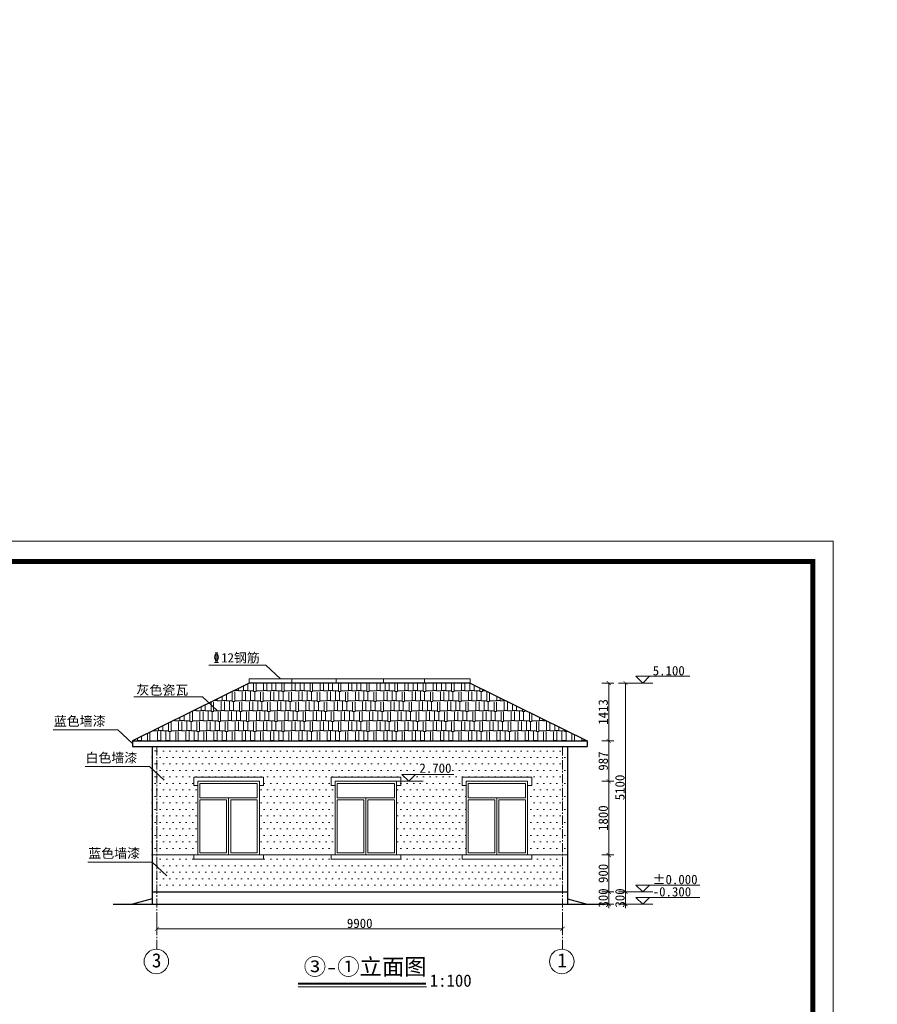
# Model space of a CAD drawing. Extents: x -13074 to 1448651, y 3648755 to 8081248.
# Tile 56 of 173: x 559261 to 559470, y 3858135 to 3858375. Entities that reach past the tile are written whole.
import ezdxf

# ---------------------------------------------------------------- set-up
doc = ezdxf.new("R2010")
doc.units = 0
doc.header["$PDMODE"] = 32
doc.header["$PDSIZE"] = 0.2
doc.linetypes.add('CENTER2', pattern=[1.125, 0.75, -0.125, 0.125, -0.125])
doc.layers.get('0').update_dxf_attribs({"linetype": 'CONTINUOUS'})
doc.layers.get('Defpoints').update_dxf_attribs({"linetype": 'CONTINUOUS'})
for name, color, linetype, lineweight in [('0.09标注线', 3, 'CONTINUOUS', 9), ('0.13填充', 8, 'CONTINUOUS', 9), ('0.30粗线', 7, 'CONTINUOUS', 30), ('SHEET', 1, 'CONTINUOUS', 15), ('文字', 7, 'CONTINUOUS', 15), ('新建路', 7, 'CONTINUOUS', 40), ('细实线', 3, 'CONTINUOUS', 20)]:
    doc.layers.add(name, color=color, linetype=linetype, lineweight=lineweight)
doc.layers.add('PUB_DIM', color=3, linetype='CONTINUOUS')
doc.layers.add('WINDOW', color=4, linetype='CONTINUOUS')
doc.styles.add('-仿宋_GB2312', font='FangSong_GB2312.ttf')
doc.styles.add('CHX-1', font='tssdeng.shx', dxfattribs={"width": 0.7, "height": 300, "bigfont": 'atssdchn.shx'})
doc.styles.add('TSSD_Dimension', font='tssdeng.shx', dxfattribs={"width": 0.7, "bigfont": '1hztxt.shx'})
doc.dimstyles.new('TSSD_100_100', dxfattribs={"dimtxt": 300, "dimasz": 100, "dimexe": 100, "dimexo": 250, "dimgap": 100, "dimtad": 1, "dimdec": 0, "dimzin": 0, "dimdsep": 46, "dimtxsty": 'TSSD_Dimension', "dimblk": 'ARCHTICK', "dimcen": 0, "dimdle": 100, "dimclrt": 7, "dimadec": 0, "dimazin": 0, "dimtfac": 1, "dimtdec": 0, "dimtix": 1, "dimtmove": 2, "dimatfit": 3, "dimfxl": 1, "dimtolj": 1, "dimtzin": 0, "dimarcsym": 0})
doc.dimstyles.new('zzzz STANDARD', dxfattribs={"dimtxt": 2.3, "dimasz": 1, "dimexe": 1.25, "dimexo": 1.5, "dimgap": 0.2, "dimtad": 1, "dimdec": 0, "dimlfac": 10, "dimzin": 0, "dimdsep": 46, "dimtxsty": '-仿宋_GB2312', "dimblk": 'ARCHTICK', "dimcen": 0.09, "dimadec": 0, "dimazin": 0, "dimtfac": 1, "dimtdec": 0, "dimtix": 1, "dimtmove": 2, "dimatfit": 3, "dimfxl": 1.7, "dimfxlon": 1, "dimtolj": 1, "dimtzin": 0, "dimlwd": 9, "dimlwe": 9, "dimarcsym": 0})

# ---------------------------------------------------------------- blocks, each defined once
blk = doc.blocks.new('_ARCHTICK')
at = {"color": 0, "linetype": 'ByBlock', "const_width": 0.15}
blk.add_lwpolyline([(-0.5, -0.5), (0.5, 0.5)], dxfattribs=at)
blk = doc.blocks.new('*D2328')
at = {"layer": '0.09标注线', "color": 0, "linetype": 'Continuous', "lineweight": 9}
for p, q in [((559402.86, 3858162.45), (559405.81, 3858162.45)), ((559404.56, 3858162.45), (559404.56, 3858163.45)), ((559404.56, 3858159.45), (559404.56, 3858162.45)), ((559402.86, 3858159.45), (559405.81, 3858159.45)), ((559404.56, 3858159.45), (559404.56, 3858158.45))]:
    blk.add_line(p, q, dxfattribs=at)
at = {"layer": 'Defpoints', "color": 0, "linetype": 'Continuous', "lineweight": 13}
for p in [(559394.26, 3858162.45), (559404.56, 3858162.45), (559394.26, 3858159.45)]:
    blk.add_point(p, dxfattribs=at)
at = {"layer": '0.09标注线', "color": 0, "linetype": 'Continuous', "lineweight": 9}
for p, rotation in [((559404.56, 3858162.45), 270), ((559404.56, 3858159.45), 90)]:
    blk.add_blockref('_ARCHTICK', p, dxfattribs=dict(at, rotation=rotation))
at = {"layer": '0.09标注线', "color": 0, "linetype": 'Continuous', "lineweight": 13, "insert": (559403.21, 3858160.95), "char_height": 2.3, "attachment_point": 5, "rotation": 90, "style": '-仿宋_GB2312'}
blk.add_mtext('\\A1;300', dxfattribs=at)
blk = doc.blocks.new('*D2333')
at = {"layer": '0.09标注线', "color": 0, "linetype": 'Continuous', "lineweight": 9}
for p, q in [((559406.95, 3858213.45), (559409.9, 3858213.45)), ((559408.65, 3858213.45), (559408.65, 3858162.45)), ((559406.95, 3858162.45), (559409.9, 3858162.45))]:
    blk.add_line(p, q, dxfattribs=at)
at = {"layer": 'Defpoints', "color": 0, "linetype": 'Continuous', "lineweight": 13}
for p in [(559370.76, 3858213.45), (559394.26, 3858162.45), (559408.65, 3858162.45)]:
    blk.add_point(p, dxfattribs=at)
at = {"layer": '0.09标注线', "color": 0, "linetype": 'Continuous', "lineweight": 9}
for p, rotation in [((559408.65, 3858213.45), 90), ((559408.65, 3858162.45), 270)]:
    blk.add_blockref('_ARCHTICK', p, dxfattribs=dict(at, rotation=rotation))
at = {"layer": '0.09标注线', "color": 0, "linetype": 'Continuous', "lineweight": 13, "insert": (559407.3, 3858187.95), "char_height": 2.3, "attachment_point": 5, "rotation": 90, "style": '-仿宋_GB2312'}
blk.add_mtext('\\A1;5100', dxfattribs=at)
blk = doc.blocks.new('*D2334')
at = {"layer": '0.09标注线', "color": 0, "linetype": 'Continuous', "lineweight": 9}
for p, q in [((559406.95, 3858162.45), (559409.9, 3858162.45)), ((559408.65, 3858162.45), (559408.65, 3858163.45)), ((559408.65, 3858162.45), (559408.65, 3858159.45)), ((559406.95, 3858159.45), (559409.9, 3858159.45)), ((559408.65, 3858159.45), (559408.65, 3858158.45))]:
    blk.add_line(p, q, dxfattribs=at)
at = {"layer": 'Defpoints', "color": 0, "linetype": 'Continuous', "lineweight": 13}
for p in [(559394.26, 3858162.45), (559394.26, 3858159.45), (559408.65, 3858159.45)]:
    blk.add_point(p, dxfattribs=at)
at = {"layer": '0.09标注线', "color": 0, "linetype": 'Continuous', "lineweight": 9}
for p, rotation in [((559408.65, 3858162.45), 270), ((559408.65, 3858159.45), 90)]:
    blk.add_blockref('_ARCHTICK', p, dxfattribs=dict(at, rotation=rotation))
at = {"layer": '0.09标注线', "color": 0, "linetype": 'Continuous', "lineweight": 13, "insert": (559407.3, 3858160.95), "char_height": 2.3, "attachment_point": 5, "rotation": 90, "style": '-仿宋_GB2312'}
blk.add_mtext('\\A1;300', dxfattribs=at)
blk = doc.blocks.new('*D1656')
at = {"layer": 'Defpoints', "color": 0, "lineweight": 13}
for p in [(795706, 267581), (795535, 266220), (795733, 266164), (795134, 265865), (795134, 265865)]:
    blk.add_point(p, dxfattribs=at)
at = {"layer": 'PUB_DIM', "color": 0, "lineweight": -2}
blk.add_arc((795134, 265865), 536, 26.5651, 71.5651, dxfattribs=at)
at = {"layer": 'PUB_DIM', "color": 0, "lineweight": -2, "xscale": 100, "yscale": 100, "zscale": 100}
for p, rotation in [((795303, 266373), 161.5650511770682), ((795614, 266104), 296.5650511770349)]:
    blk.add_blockref('_ARCHTICK', p, dxfattribs=dict(at, rotation=rotation))
blk = doc.blocks.new('123')
at = {"layer": 'PUB_DIM', "color": 7}
dim = blk.add_angular_dim_2l(base=(795535.2, 266220.4), line1=((795732.5, 266163.8), (795133.8, 265864.5)), line2=((795133.8, 265864.5), (795706, 267580.9)), text=' ', dimstyle='TSSD_100_100', dxfattribs=at)
dim.commit()
dim.dimension.update_dxf_attribs({"geometry": '*D1656', "text_midpoint": (426562.1, 722353.3)})

msp = doc.modelspace()

# ---------------------------------------------------------------- hatches: boundary and pattern name
at = {"layer": '0.09标注线', "linetype": 'Continuous', "lineweight": 13}
h = msp.add_hatch(dxfattribs=at)
h.set_pattern_fill('AR-RSHKE', color=256, scale=0.008, style=0)
h.set_pattern_definition([(0, (559288.2594, 3858199.3225), (5.1816, 2.4384), [1.2192, -1.016, 1.4224, -0.6096, 1.8288, -0.8128]), (0, (559289.4786, 3858199.4241), (5.1816, 2.4384), [1.016, -3.8608, 0.8128, -1.2192]), (0, (559291.917, 3858199.1701), (5.1816, 2.4384), [0.6096, -6.2992]), (90, (559288.2594, 3858199.3225), (-1.7272, 2.4384), [2.3368, -7.4168]), (90, (559289.4786, 3858199.3225), (-1.7272, 2.4384), [2.286, -7.4676]), (90, (559290.4946, 3858199.3225), (-1.7272, 2.4384), [2.1336, -7.62]), (90, (559291.917, 3858199.1701), (-1.7272, 2.4384), [2.3368, -7.4168]), (90, (559292.5266, 3858199.1701), (-1.7272, 2.4384), [2.3368, -7.4168]), (90, (559294.3554, 3858199.3225), (-1.7272, 2.4384), [2.2352, -7.5184])])
h.paths.add_polyline_path([(559399.259, 3858199.323), (559370.759, 3858213.454), (559316.759, 3858213.454), (559288.259, 3858199.323)])
h = msp.add_hatch(dxfattribs=at)
h.set_pattern_fill('点', color=256, style=0)
h.set_pattern_definition([(0, (559293.0594, 3858171.4541), (0.79375, 1.5875), [0, -1.5875])])
h.paths.add_polyline_path([(559394.459, 3858197.983), (559393.259, 3858197.983), (559393.259, 3858171.454), (559394.459, 3858171.454)])
h.paths.add_polyline_path([(559294.259, 3858182.761), (559293.059, 3858182.877), (559293.059, 3858171.454), (559294.259, 3858171.454)])
h.paths.add_polyline_path([(559294.259, 3858188.983), (559293.059, 3858190.111), (559293.059, 3858182.877), (559294.259, 3858182.761)])
h = msp.add_hatch(dxfattribs=at)
h.set_pattern_fill('点', color=256, style=0)
h.set_pattern_definition([(0, (559293.0594, 3858188.9832), (0.79375, 1.5875), [0, -1.5875])])
h.paths.add_polyline_path([(559294.259, 3858197.983), (559293.059, 3858197.983), (559293.059, 3858190.111), (559294.259, 3858188.983)])
h = msp.add_hatch(dxfattribs=at)
h.set_pattern_fill('点', color=256, style=0)
h.set_pattern_definition([(0, (559294.2594, 3858171.4541), (0.79375, 1.5875), [0, -1.5875])])
h.paths.add_polyline_path([(559337.759, 3858171.454), (559337.759, 3858188.454), (559336.759, 3858188.454), (559336.759, 3858190.454), (559353.759, 3858190.454), (559353.759, 3858189.454), (559355.719, 3858189.454), (559354.066, 3858191.107), (559357.373, 3858191.107), (559355.719, 3858189.454), (559353.759, 3858189.454), (559353.759, 3858188.454), (559352.759, 3858188.454), (559352.759, 3858171.454), (559369.759, 3858171.454), (559369.759, 3858188.454), (559368.759, 3858188.454), (559368.759, 3858190.454), (559385.759, 3858190.454), (559385.759, 3858188.454), (559384.759, 3858188.454), (559384.759, 3858171.454), (559393.259, 3858171.454), (559393.259, 3858197.983), (559294.259, 3858197.983), (559294.259, 3858171.454), (559304.259, 3858171.454), (559304.259, 3858188.454), (559303.259, 3858188.454), (559303.259, 3858190.454), (559320.259, 3858190.454), (559320.259, 3858188.454), (559319.259, 3858188.454), (559319.259, 3858171.454)])
h.paths.add_polyline_path([(559357.756, 3858194.398), (559366.427, 3858194.398), (559366.427, 3858190.948), (559357.756, 3858190.948)], flags=24)
h = msp.add_hatch(dxfattribs=at)
h.set_pattern_fill('点', color=256, style=0)
h.set_pattern_definition([(0, (559294.2594, 3858162.4541), (0.79375, 1.5875), [0, -1.5875])])
h.paths.add_polyline_path([(559320.259, 3858171.454), (559320.259, 3858170.454), (559303.259, 3858170.454), (559303.259, 3858171.454), (559294.259, 3858171.454), (559294.259, 3858162.454), (559393.259, 3858162.454), (559393.259, 3858171.454), (559385.759, 3858171.454), (559385.759, 3858170.454), (559368.759, 3858170.454), (559368.759, 3858171.454), (559353.759, 3858171.454), (559353.759, 3858170.454), (559336.759, 3858170.454), (559336.759, 3858171.454)])

# ---------------------------------------------------------------- linework, layer by layer
at = {"layer": '0.09标注线'}
for p, q in [((559411.205, 3858215.107), (559412.858, 3858213.454)), ((559411.205, 3858215.107), (559414.512, 3858215.107)), ((559412.858, 3858213.454), (559414.512, 3858215.107)), ((559354.066, 3858191.107), (559355.719, 3858189.454)), ((559354.066, 3858191.107), (559357.373, 3858191.107)), ((559355.719, 3858189.454), (559357.373, 3858191.107)), ((559411.205, 3858164.107), (559412.858, 3858162.454)), ((559411.205, 3858164.107), (559414.512, 3858164.107)), ((559412.858, 3858162.454), (559414.512, 3858164.107)), ((559411.205, 3858161.107), (559412.858, 3858159.454)), ((559411.205, 3858161.107), (559414.512, 3858161.107)), ((559412.858, 3858159.454), (559414.512, 3858161.107))]:
    msp.add_line(p, q, dxfattribs=at)
at = {"layer": '0.09标注线', "linetype": 'Continuous', "lineweight": 13}
for p, q in [((559370.759, 3858214.454), (559316.759, 3858214.454)), ((559316.759, 3858213.454), (559316.759, 3858214.454)), ((559327.179, 3858213.454), (559327.179, 3858214.454)), ((559338.008, 3858213.454), (559338.008, 3858214.454)), ((559349.592, 3858213.454), (559349.592, 3858214.454)), ((559359.565, 3858213.454), (559359.565, 3858214.454)), ((559370.759, 3858213.454), (559370.759, 3858214.454)), ((559370.759, 3858213.454), (559370.759, 3858214.454)), ((559303.259, 3858188.454), (559303.259, 3858190.454)), ((559303.259, 3858190.454), (559320.259, 3858190.454)), ((559319.259, 3858189.454), (559304.259, 3858189.454)), ((559304.259, 3858189.454), (559304.259, 3858171.454)), ((559304.759, 3858185.454), (559304.759, 3858188.954)), ((559304.759, 3858188.954), (559318.759, 3858188.954)), ((559318.759, 3858188.954), (559318.759, 3858185.454)), ((559319.259, 3858171.454), (559319.259, 3858189.454)), ((559320.259, 3858188.454), (559320.259, 3858190.454)), ((559336.759, 3858188.454), (559336.759, 3858190.454)), ((559336.759, 3858190.454), (559353.759, 3858190.454)), ((559337.759, 3858171.454), (559337.759, 3858189.454)), ((559337.759, 3858189.454), (559352.759, 3858189.454)), ((559352.259, 3858188.954), (559338.259, 3858188.954)), ((559338.259, 3858188.954), (559338.259, 3858185.454)), ((559352.259, 3858185.454), (559352.259, 3858188.954)), ((559352.759, 3858189.454), (559352.759, 3858171.454)), ((559353.759, 3858188.454), (559353.759, 3858190.454)), ((559368.759, 3858188.454), (559368.759, 3858190.454)), ((559368.759, 3858190.454), (559385.759, 3858190.454)), ((559369.759, 3858171.454), (559369.759, 3858189.454)), ((559369.759, 3858189.454), (559384.759, 3858189.454)), ((559384.259, 3858188.954), (559370.259, 3858188.954)), ((559370.259, 3858188.954), (559370.259, 3858185.454)), ((559384.259, 3858185.454), (559384.259, 3858188.954)), ((559384.759, 3858189.454), (559384.759, 3858171.454)), ((559385.759, 3858188.454), (559385.759, 3858190.454)), ((559303.259, 3858188.454), (559304.259, 3858188.454)), ((559320.259, 3858188.454), (559319.259, 3858188.454)), ((559336.759, 3858188.454), (559337.759, 3858188.454)), ((559353.759, 3858188.454), (559352.759, 3858188.454)), ((559368.759, 3858188.454), (559369.759, 3858188.454)), ((559385.759, 3858188.454), (559384.759, 3858188.454)), ((559318.759, 3858185.454), (559304.759, 3858185.454)), ((559304.759, 3858171.954), (559304.759, 3858184.954)), ((559304.759, 3858184.954), (559311.259, 3858184.954)), ((559311.259, 3858184.954, -0.04), (559311.259, 3858171.954, -0.169)), ((559311.759, 3858185.454), (559311.759, 3858171.454)), ((559312.259, 3858171.954, -0.169), (559312.259, 3858184.954, -0.04)), ((559312.259, 3858184.954), (559318.759, 3858184.954)), ((559318.759, 3858184.954), (559318.759, 3858171.954)), ((559338.259, 3858185.454), (559352.259, 3858185.454)), ((559338.259, 3858184.954), (559338.259, 3858171.954)), ((559344.759, 3858184.954), (559338.259, 3858184.954)), ((559344.759, 3858171.954, -0.169), (559344.759, 3858184.954, -0.04)), ((559345.259, 3858185.454), (559345.259, 3858171.454)), ((559345.759, 3858184.954, -0.04), (559345.759, 3858171.954, -0.169)), ((559352.259, 3858184.954), (559345.759, 3858184.954)), ((559352.259, 3858171.954), (559352.259, 3858184.954)), ((559370.259, 3858185.454), (559384.259, 3858185.454)), ((559370.259, 3858184.954), (559370.259, 3858171.954)), ((559376.759, 3858184.954), (559370.259, 3858184.954)), ((559376.759, 3858171.954, -0.169), (559376.759, 3858184.954, -0.04)), ((559377.259, 3858185.454), (559377.259, 3858171.454)), ((559377.759, 3858184.954, -0.04), (559377.759, 3858171.954, -0.169)), ((559384.259, 3858184.954), (559377.759, 3858184.954)), ((559384.259, 3858171.954), (559384.259, 3858184.954)), ((559311.259, 3858171.956, -0.169), (559304.759, 3858171.954, -0.032)), ((559318.759, 3858171.954, -0.032), (559312.259, 3858171.956, -0.169)), ((559338.259, 3858171.954, -0.032), (559344.759, 3858171.956, -0.169)), ((559345.759, 3858171.956, -0.169), (559352.259, 3858171.954, -0.032)), ((559370.259, 3858171.954, -0.032), (559376.759, 3858171.956, -0.169)), ((559377.759, 3858171.956, -0.169), (559384.259, 3858171.954, -0.032)), ((559394.459, 3858171.454), (559293.059, 3858171.454)), ((559320.259, 3858171.454), (559303.259, 3858171.454)), ((559303.259, 3858170.454), (559303.259, 3858171.454)), ((559320.259, 3858170.454), (559303.259, 3858170.454)), ((559304.259, 3858171.454), (559319.259, 3858171.454)), ((559320.259, 3858171.454), (559320.259, 3858170.454)), ((559353.759, 3858171.454), (559336.759, 3858171.454)), ((559336.759, 3858170.454), (559336.759, 3858171.454)), ((559353.759, 3858170.454), (559336.759, 3858170.454)), ((559352.759, 3858171.454), (559337.759, 3858171.454)), ((559353.759, 3858171.454), (559353.759, 3858170.454)), ((559385.759, 3858171.454), (559368.759, 3858171.454)), ((559368.759, 3858170.454), (559368.759, 3858171.454)), ((559385.759, 3858170.454), (559368.759, 3858170.454)), ((559384.759, 3858171.454), (559369.759, 3858171.454)), ((559385.759, 3858171.454), (559385.759, 3858170.454))]:
    msp.add_line(p, q, dxfattribs=at)
at = {"layer": '0.13填充', "color": 7, "lineweight": 40, "ltscale": 0.005}
msp.add_line((559328.7, 3858140.074), (559359.875, 3858140.074), dxfattribs=at)
at = {"layer": '0.13填充', "color": 7, "ltscale": 0.005}
msp.add_line((559328.7, 3858139.237), (559360.04, 3858139.237), dxfattribs=at)
at = {"layer": '0.30粗线'}
for p, q in [((559316.759, 3858213.454), (559288.259, 3858199.323)), ((559370.759, 3858213.454), (559316.759, 3858213.454)), ((559370.759, 3858213.454), (559399.259, 3858199.323)), ((559288.259, 3858199.323), (559288.259, 3858197.983)), ((559288.259, 3858199.323), (559399.259, 3858199.323)), ((559399.259, 3858199.323), (559399.259, 3858197.983)), ((559288.259, 3858197.983), (559399.259, 3858197.983)), ((559293.059, 3858197.983), (559293.059, 3858159.454)), ((559394.459, 3858197.983), (559394.459, 3858159.454)), ((559293.059, 3858162.454), (559394.459, 3858162.454)), ((559293.059, 3858160.78), (559288.259, 3858159.454)), ((559394.459, 3858160.78), (559399.259, 3858159.454)), ((559283.585, 3858159.454), (559403.713, 3858159.454))]:
    msp.add_line(p, q, dxfattribs=at)
at = {"layer": 'SHEET', "color": 7}
msp.add_lwpolyline([(559459.373, 3857951.144), (559039.373, 3857951.144), (559039.373, 3858248.144), (559459.373, 3858248.144)], close=True, dxfattribs=at)
at = {"layer": 'SHEET', "color": 7, "const_width": 1.2}
msp.add_lwpolyline([(559064.373, 3858243.144), (559454.373, 3858243.144), (559454.373, 3857956.144), (559064.373, 3857956.144)], close=True, dxfattribs=at)
at = {"layer": 'WINDOW', "color": 7, "lineweight": 15}
for p, q in [((559306.953, 3858217.808), (559320.838, 3858217.808)), ((559320.838, 3858217.808), (559324.406, 3858214.454)), ((559288.633, 3858210.089), (559305.359, 3858210.089)), ((559305.359, 3858210.089), (559308.927, 3858206.735)), ((559268.944, 3858202.007), (559284.691, 3858202.007)), ((559284.691, 3858202.007), (559288.259, 3858198.653)), ((559276.684, 3858193.059), (559292.432, 3858193.059)), ((559292.432, 3858193.059), (559296, 3858189.704)), ((559277.36, 3858169.74), (559293.108, 3858169.74)), ((559293.108, 3858169.74), (559296.676, 3858166.386))]:
    msp.add_line(p, q, dxfattribs=at)
for centre in [(559294.1, 3858145.441), (559393.1, 3858145.441)]:
    msp.add_circle(centre, 2.992, dxfattribs=at)
at = {"layer": '新建路', "color": 3, "linetype": 'Continuous', "lineweight": 13}
for p, q in [((559424.316, 3858215.107), (559411.205, 3858215.107)), ((559415.356, 3858213.454), (559409.898, 3858213.454)), ((559366.751, 3858191.107), (559354.066, 3858191.107)), ((559359.236, 3858189.454), (559352.759, 3858189.454)), ((559415.356, 3858162.454), (559409.898, 3858162.454)), ((559426.819, 3858164.107), (559411.205, 3858164.107)), ((559426.819, 3858161.107), (559411.205, 3858161.107)), ((559415.356, 3858159.454), (559409.898, 3858159.454))]:
    msp.add_line(p, q, dxfattribs=at)
at = {"layer": '细实线', "color": 1, "linetype": 'CENTER2', "lineweight": 13, "ltscale": 3}
for p, q in [((559294.259, 3858197.983), (559294.259, 3858148.429)), ((559393.259, 3858197.983), (559393.259, 3858148.429))]:
    msp.add_line(p, q, dxfattribs=at)

# ---------------------------------------------------------------- block references
at = {"linetype": 'Continuous', "lineweight": 13, "xscale": 0.01000000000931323, "yscale": 0.009999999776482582, "zscale": 0.01}
msp.add_blockref('123', (552983.124, 3855442.078), dxfattribs=at)

# ---------------------------------------------------------------- texts
at = {"layer": '0.09标注线', "color": 7, "style": '-仿宋_GB2312'}
for s, p in [('3', (559292.99, 3858143.991)), ('1', (559391.99, 3858143.991))]:
    msp.add_text(s, height=3.468, dxfattribs=at).set_placement(p)
at = {"layer": '0.09标注线', "color": 3, "insert": (559309.935, 3858218.212), "char_height": 2.3, "width": 17.07403, "attachment_point": 7, "style": '-仿宋_GB2312'}
msp.add_mtext('12钢筋', dxfattribs=at)
at = {"layer": '0.09标注线', "char_height": 2.3, "width": 2.25, "attachment_point": 1, "style": '-仿宋_GB2312'}
for s, insert in [('5.100', (559415.295, 3858217.626)), ('2.700', (559358.331, 3858193.823)), ('±0.000', (559415.295, 3858166.626)), ('-0.300', (559415.295, 3858163.626))]:
    msp.add_mtext(s, dxfattribs=dict(at, insert=insert))
at = {"layer": 'WINDOW', "color": 7, "lineweight": 15, "style": '-仿宋_GB2312'}
for s, p in [('灰色瓷瓦', (559289.235, 3858210.61)), ('蓝色墙漆', (559269.065, 3858202.994)), ('白色墙漆', (559276.805, 3858194.046)), ('蓝色墙漆', (559277.481, 3858170.727))]:
    msp.add_text(s, height=2.32, dxfattribs=at).set_placement(p)
at = {"layer": '文字', "color": 3, "style": 'CHX-1', "width": 0.62}
msp.add_text('\x84', height=2.5, dxfattribs=at).set_placement((559308.117, 3858218.461))
at = {"layer": '文字', "color": 7, "attachment_point": 1, "style": '-仿宋_GB2312'}
for s, insert, char_height, width in [('③-①立面图', (559330.088, 3858146.151), 4, 50.36719), ('1:100', (559360.872, 3858142.275), 3, 10.28955)]:
    msp.add_mtext(s, dxfattribs=dict(at, insert=insert, char_height=char_height, width=width))

# ---------------------------------------------------------------- dimensions: what is measured, and where the dimension line sits
at = {"layer": '0.09标注线', "linetype": 'Continuous', "lineweight": 13}
for base, p1, p2 in [((559404.559, 3858213.454), (559399.259, 3858199.323), (559370.759, 3858213.454)), ((559404.559, 3858199.323), (559384.259, 3858189.454), (559399.259, 3858199.323)), ((559404.559, 3858189.454), (559384.259, 3858171.454), (559384.259, 3858189.454)), ((559404.559, 3858171.454), (559394.259, 3858162.454), (559384.259, 3858171.454))]:
    msp.add_linear_dim(base=base, p1=p1, p2=p2, angle=90, dimstyle='zzzz STANDARD', override={"dimlfac": 100}, dxfattribs=at).render()
for base, p1, p2, picture, middle in [((559408.648, 3858162.454), (559370.759, 3858213.454), (559394.259, 3858162.454), '*D2333', (559407.298, 3858187.954)), ((559404.559, 3858162.454), (559394.259, 3858159.454), (559394.259, 3858162.454), '*D2328', (559403.209, 3858160.954)), ((559408.648, 3858159.454), (559394.259, 3858162.454), (559394.259, 3858159.454), '*D2334', (559407.298, 3858160.954))]:
    dim = msp.add_linear_dim(base=base, p1=p1, p2=p2, angle=90, dimstyle='zzzz STANDARD', override={"dimlfac": 100}, dxfattribs=at)
    dim.commit()
    dim.dimension.update_dxf_attribs({"geometry": picture, "text_midpoint": middle})
msp.add_linear_dim(base=(559393.259, 3858153.4), p1=(559294.259, 3858159.454), p2=(559393.259, 3858159.454), dimstyle='zzzz STANDARD', override={"dimlfac": 100}, dxfattribs=at).render()

doc.saveas('drawing.dxf')
